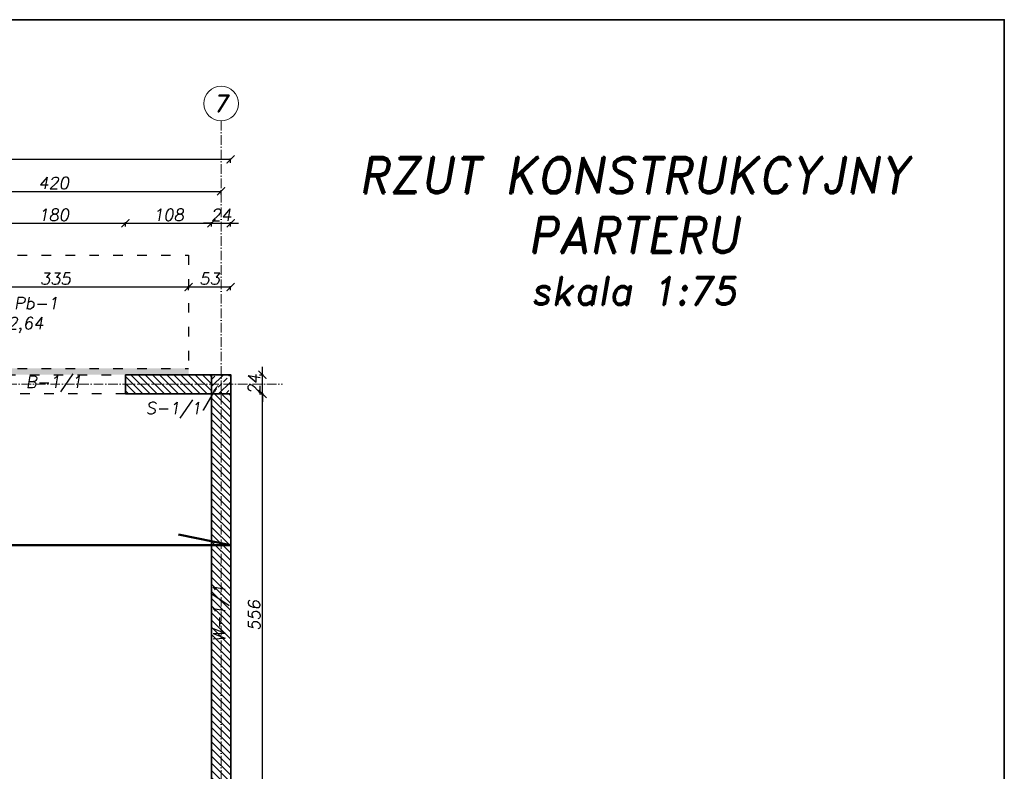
# Model space of a CAD drawing. Header units: millimetres. Extents: x 300938 to 312016, y 11971 to 20881.
# Tile 15 of 239: x 302815 to 304050, y 15445 to 16388. Entities that reach past the tile are written whole.
import ezdxf
from ezdxf import colors
from ezdxf.entities.mleader import LeaderData, LeaderLine
from ezdxf.math import Vec2, Vec3

# ---------------------------------------------------------------- set-up
doc = ezdxf.new("R2010")
doc.units = ezdxf.units.MM
doc.linetypes.add('ACAD_ISO03W100', pattern=[30, 12, -18])
doc.linetypes.add('ACAD_ISO10W100', pattern=[18, 12, -3, 0, -3])
for name, color, linetype, lineweight in [('konstrukcja', 3, 'Continuous', 35), ('konstrukcja wymiary', 1, 'Continuous', 13), ('kreskowanie', 253, 'Continuous', 0), ('opisy', 2, 'Continuous', 18), ('osie', 5, 'ACAD_ISO10W100', 13), ('zbrojenie', 4, 'Continuous', 50)]:
    doc.layers.add(name, color=color, linetype=linetype, lineweight=lineweight)
doc.layers.add('przerywane', color=6, linetype='ACAD_ISO03W100')
doc.styles.add('KONSTRUKCJA', font='romand.shx', dxfattribs={"oblique": 10})
doc.styles.get("Standard").update_dxf_attribs({"font": 'romand.shx', "oblique": 10})
doc.dimstyles.new('175', dxfattribs={"dimtxt": 15, "dimasz": 10, "dimexe": 1.25, "dimexo": 0.625, "dimgap": 3, "dimtad": 1, "dimdec": 0, "dimrnd": 0.5, "dimtxsty": 'KONSTRUKCJA', "dimblk": 'ARCHTICK', "dimcen": 2.5, "dimadec": 0, "dimazin": 0, "dimtfac": 1, "dimtdec": 0, "dimtix": 1, "dimtmove": 0, "dimatfit": 3, "dimfxl": 4, "dimfxlon": 1, "dimarcsym": 0})

# ---------------------------------------------------------------- blocks, each defined once
blk = doc.blocks.new('_ArchTick')
at = {"color": 0, "linetype": 'ByBlock', "lineweight": 13, "const_width": 0.15}
blk.add_lwpolyline([(-0.5, -0.5), (0.5, 0.5)], dxfattribs=at)
blk = doc.blocks.new('*D48')
at = {"layer": 'Defpoints', "color": 0, "transparency": 16777216}
for p in [(302947.6, 16132.7), (302767.6, 15942.7), (302947.6, 15942.7)]:
    blk.add_point(p, dxfattribs=at)
at = {"layer": 'konstrukcja wymiary', "color": 0, "lineweight": -2, "transparency": 16777216}
for p, q in [((302767.6, 16128.7), (302767.6, 16133.9)), ((302767.6, 16132.7), (302947.6, 16132.7)), ((302947.6, 16128.7), (302947.6, 16133.9))]:
    blk.add_line(p, q, dxfattribs=at)
at = {"layer": 'konstrukcja wymiary', "color": 0, "lineweight": -2, "transparency": 16777216, "xscale": 10, "yscale": 10, "zscale": 10, "rotation": 180}
blk.add_blockref('_ArchTick', (302767.6, 16132.7), dxfattribs=at)
at = {"layer": 'konstrukcja wymiary', "color": 0, "lineweight": -2, "transparency": 16777216, "xscale": 10, "yscale": 10, "zscale": 10}
blk.add_blockref('_ArchTick', (302947.6, 16132.7), dxfattribs=at)
at = {"layer": 'konstrukcja wymiary', "color": 0, "transparency": 16777216, "insert": (302857.6, 16143.2), "char_height": 15, "attachment_point": 5, "style": 'KONSTRUKCJA'}
blk.add_mtext('180', dxfattribs=at)
blk = doc.blocks.new('*D49')
at = {"layer": 'Defpoints', "color": 0, "transparency": 16777216}
for p in [(303055.6, 16132.7), (302947.6, 15942.7), (303055.6, 15942.7)]:
    blk.add_point(p, dxfattribs=at)
at = {"layer": 'konstrukcja wymiary', "color": 0, "lineweight": -2, "transparency": 16777216}
for p, q in [((302947.6, 16128.7), (302947.6, 16133.9)), ((302947.6, 16132.7), (303055.6, 16132.7)), ((303055.6, 16128.7), (303055.6, 16133.9))]:
    blk.add_line(p, q, dxfattribs=at)
at = {"layer": 'konstrukcja wymiary', "color": 0, "lineweight": -2, "transparency": 16777216, "xscale": 10, "yscale": 10, "zscale": 10, "rotation": 180}
blk.add_blockref('_ArchTick', (302947.6, 16132.7), dxfattribs=at)
at = {"layer": 'konstrukcja wymiary', "color": 0, "lineweight": -2, "transparency": 16777216, "xscale": 10, "yscale": 10, "zscale": 10}
blk.add_blockref('_ArchTick', (303055.6, 16132.7), dxfattribs=at)
at = {"layer": 'konstrukcja wymiary', "color": 0, "transparency": 16777216, "insert": (303001.6, 16143.2), "char_height": 15, "attachment_point": 5, "style": 'KONSTRUKCJA'}
blk.add_mtext('108', dxfattribs=at)
blk = doc.blocks.new('*D50')
at = {"layer": 'Defpoints', "color": 0, "transparency": 16777216}
for p in [(303079.6, 16132.7), (303055.6, 15942.7), (303079.6, 15942.7)]:
    blk.add_point(p, dxfattribs=at)
at = {"layer": 'konstrukcja wymiary', "color": 0, "lineweight": -2, "transparency": 16777216}
for p, q in [((303055.6, 16132.7), (303045.6, 16132.7)), ((303055.6, 16128.7), (303055.6, 16133.9)), ((303055.6, 16132.7), (303079.6, 16132.7)), ((303079.6, 16128.7), (303079.6, 16133.9)), ((303079.6, 16132.7), (303089.6, 16132.7))]:
    blk.add_line(p, q, dxfattribs=at)
at = {"layer": 'konstrukcja wymiary', "color": 0, "lineweight": -2, "transparency": 16777216, "xscale": 10, "yscale": 10, "zscale": 10}
blk.add_blockref('_ArchTick', (303055.6, 16132.7), dxfattribs=at)
at = {"layer": 'konstrukcja wymiary', "color": 0, "lineweight": -2, "transparency": 16777216, "xscale": 10, "yscale": 10, "zscale": 10, "rotation": 180}
blk.add_blockref('_ArchTick', (303079.6, 16132.7), dxfattribs=at)
at = {"layer": 'konstrukcja wymiary', "color": 0, "transparency": 16777216, "insert": (303067.6, 16143.2), "char_height": 15, "attachment_point": 5, "style": 'KONSTRUKCJA'}
blk.add_mtext('24', dxfattribs=at)
blk = doc.blocks.new('*D56')
at = {"layer": 'Defpoints', "color": 0, "transparency": 16777216}
for p in [(303067.6, 16172.7), (302647.6, 15942.7), (303067.6, 15942.7)]:
    blk.add_point(p, dxfattribs=at)
at = {"layer": 'konstrukcja wymiary', "color": 0, "lineweight": -2, "transparency": 16777216}
for p, q in [((302647.6, 16168.7), (302647.6, 16173.9)), ((302647.6, 16172.7), (303067.6, 16172.7)), ((303067.6, 16168.7), (303067.6, 16173.9))]:
    blk.add_line(p, q, dxfattribs=at)
at = {"layer": 'konstrukcja wymiary', "color": 0, "lineweight": -2, "transparency": 16777216, "xscale": 10, "yscale": 10, "zscale": 10, "rotation": 180}
blk.add_blockref('_ArchTick', (302647.6, 16172.7), dxfattribs=at)
at = {"layer": 'konstrukcja wymiary', "color": 0, "lineweight": -2, "transparency": 16777216, "xscale": 10, "yscale": 10, "zscale": 10}
blk.add_blockref('_ArchTick', (303067.6, 16172.7), dxfattribs=at)
at = {"layer": 'konstrukcja wymiary', "color": 0, "transparency": 16777216, "insert": (302857.6, 16183.2), "char_height": 15, "attachment_point": 5, "style": 'KONSTRUKCJA'}
blk.add_mtext('420', dxfattribs=at)
blk = doc.blocks.new('*D57')
at = {"layer": 'Defpoints', "color": 0, "transparency": 16777216}
for p in [(301295.6, 16212.7), (301295.6, 15942.7), (303079.6, 15942.7)]:
    blk.add_point(p, dxfattribs=at)
at = {"layer": 'konstrukcja wymiary', "color": 0, "lineweight": -2, "transparency": 16777216}
for p, q in [((301295.6, 16208.7), (301295.6, 16213.9)), ((303079.6, 16212.7), (301295.6, 16212.7)), ((303079.6, 16208.7), (303079.6, 16213.9))]:
    blk.add_line(p, q, dxfattribs=at)
at = {"layer": 'konstrukcja wymiary', "color": 0, "lineweight": -2, "transparency": 16777216, "xscale": 10, "yscale": 10, "zscale": 10, "rotation": 180}
blk.add_blockref('_ArchTick', (301295.6, 16212.7), dxfattribs=at)
at = {"layer": 'konstrukcja wymiary', "color": 0, "lineweight": -2, "transparency": 16777216, "xscale": 10, "yscale": 10, "zscale": 10}
blk.add_blockref('_ArchTick', (303079.6, 16212.7), dxfattribs=at)
at = {"layer": 'konstrukcja wymiary', "color": 0, "transparency": 16777216, "insert": (302187.6, 16223.2), "char_height": 15, "attachment_point": 5, "style": 'KONSTRUKCJA'}
blk.add_mtext('1784', dxfattribs=at)
blk = doc.blocks.new('*D91')
at = {"layer": 'Defpoints', "color": 0, "transparency": 16777216}
for p in [(303055.6, 15918.7), (303119.6, 15918.7), (303055.6, 15362.7)]:
    blk.add_point(p, dxfattribs=at)
at = {"layer": 'konstrukcja wymiary', "color": 0, "lineweight": -2, "transparency": 16777216}
for p, q in [((303115.6, 15918.7), (303120.9, 15918.7)), ((303119.6, 15362.7), (303119.6, 15918.7)), ((303115.6, 15362.7), (303120.9, 15362.7))]:
    blk.add_line(p, q, dxfattribs=at)
at = {"layer": 'konstrukcja wymiary', "color": 0, "lineweight": -2, "transparency": 16777216, "xscale": 10, "yscale": 10, "zscale": 10}
for p, rotation in [((303119.6, 15918.7), 90), ((303119.6, 15362.7), 270)]:
    blk.add_blockref('_ArchTick', p, dxfattribs=dict(at, rotation=rotation))
at = {"layer": 'konstrukcja wymiary', "color": 0, "transparency": 16777216, "insert": (303109.1, 15640.7), "char_height": 15, "attachment_point": 5, "rotation": 90, "style": 'KONSTRUKCJA'}
blk.add_mtext('556', dxfattribs=at)
blk = doc.blocks.new('*D92')
at = {"layer": 'Defpoints', "color": 0, "transparency": 16777216}
for p in [(303079.6, 15942.7), (303119.6, 15942.7), (303055.6, 15918.7)]:
    blk.add_point(p, dxfattribs=at)
at = {"layer": 'konstrukcja wymiary', "color": 0, "lineweight": -2, "transparency": 16777216}
for p, q in [((303119.6, 15942.7), (303119.6, 15952.7)), ((303115.6, 15942.7), (303120.9, 15942.7)), ((303119.6, 15918.7), (303119.6, 15942.7)), ((303115.6, 15918.7), (303120.9, 15918.7)), ((303119.6, 15918.7), (303119.6, 15908.7))]:
    blk.add_line(p, q, dxfattribs=at)
at = {"layer": 'konstrukcja wymiary', "color": 0, "lineweight": -2, "transparency": 16777216, "xscale": 10, "yscale": 10, "zscale": 10}
for p, rotation in [((303119.6, 15942.7), 270), ((303119.6, 15918.7), 90)]:
    blk.add_blockref('_ArchTick', p, dxfattribs=dict(at, rotation=rotation))
at = {"layer": 'konstrukcja wymiary', "color": 0, "transparency": 16777216, "insert": (303109.1, 15930.7), "char_height": 15, "attachment_point": 5, "rotation": 90, "style": 'KONSTRUKCJA'}
blk.add_mtext('24', dxfattribs=at)
blk = doc.blocks.new('*D115')
at = {"layer": 'Defpoints', "color": 0, "transparency": 16777216}
for p in [(303026.8, 16052.7), (303026.8, 15942.7), (303079.6, 15942.7)]:
    blk.add_point(p, dxfattribs=at)
at = {"layer": 'konstrukcja wymiary', "color": 0, "lineweight": -2, "transparency": 16777216}
for p, q in [((303026.8, 16048.7), (303026.8, 16053.9)), ((303079.6, 16052.7), (303026.8, 16052.7)), ((303079.6, 16048.7), (303079.6, 16053.9))]:
    blk.add_line(p, q, dxfattribs=at)
at = {"layer": 'konstrukcja wymiary', "color": 0, "lineweight": -2, "transparency": 16777216, "xscale": 10, "yscale": 10, "zscale": 10, "rotation": 180}
blk.add_blockref('_ArchTick', (303026.8, 16052.7), dxfattribs=at)
at = {"layer": 'konstrukcja wymiary', "color": 0, "lineweight": -2, "transparency": 16777216, "xscale": 10, "yscale": 10, "zscale": 10}
blk.add_blockref('_ArchTick', (303079.6, 16052.7), dxfattribs=at)
at = {"layer": 'konstrukcja wymiary', "color": 0, "transparency": 16777216, "insert": (303053.2, 16063.2), "char_height": 15, "attachment_point": 5, "style": 'KONSTRUKCJA'}
blk.add_mtext('53', dxfattribs=at)
blk = doc.blocks.new('*D116')
at = {"layer": 'Defpoints', "color": 0, "transparency": 16777216}
for p in [(302692.4, 16092.7), (302692.4, 16052.7), (303026.8, 15942.7)]:
    blk.add_point(p, dxfattribs=at)
at = {"layer": 'konstrukcja wymiary', "color": 0, "lineweight": -2, "transparency": 16777216}
for p, q in [((302692.4, 16056.7), (302692.4, 16051.4)), ((303026.8, 16052.7), (302692.4, 16052.7)), ((303026.8, 16048.7), (303026.8, 16053.9))]:
    blk.add_line(p, q, dxfattribs=at)
at = {"layer": 'konstrukcja wymiary', "color": 0, "lineweight": -2, "transparency": 16777216, "xscale": 10, "yscale": 10, "zscale": 10, "rotation": 180}
blk.add_blockref('_ArchTick', (302692.4, 16052.7), dxfattribs=at)
at = {"layer": 'konstrukcja wymiary', "color": 0, "lineweight": -2, "transparency": 16777216, "xscale": 10, "yscale": 10, "zscale": 10}
blk.add_blockref('_ArchTick', (303026.8, 16052.7), dxfattribs=at)
at = {"layer": 'konstrukcja wymiary', "color": 0, "transparency": 16777216, "insert": (302859.6, 16063.2), "char_height": 15, "attachment_point": 5, "style": 'KONSTRUKCJA'}
blk.add_mtext('335', dxfattribs=at)

msp = doc.modelspace()

# ---------------------------------------------------------------- hatches: boundary and pattern name
at = {"layer": 'kreskowanie'}
h = msp.add_hatch(dxfattribs=at)
h.set_pattern_fill('HONEY', color=256)
h.set_pattern_definition([(0, (-3998.9756, 651.4579), (4.7625, 2.749630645), [3.175, -6.35]), (120, (-3998.9756, 651.4579), (-4.76249999, 2.749630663), [3.175, -6.35]), (60, (-3998.9756, 651.4579), (1e-08, 5.499261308), [-6.35, 3.175])])
h.paths.add_polyline_path([(302902.685, 15942.682), (303026.751, 15942.682), (303026.751, 15950.682), (302902.685, 15950.682)])
h.paths.add_polyline_path([(302720.217, 15942.682), (302902.685, 15942.682), (302902.685, 15950.682), (302720.217, 15950.682)])
h.paths.add_polyline_path([(302720.217, 15942.682), (302720.217, 15950.682), (302692.351, 15950.682), (302692.351, 15942.682)])
h = msp.add_hatch(dxfattribs=at)
h.set_pattern_fill('ANSI31', color=256, scale=2, angle=90, style=0)
h.set_pattern_definition([(135, (4989.276, 2804.839), (-4.49012806, -4.49012806), [])])
h.paths.add_polyline_path([(301427.638, 15942.682), (301319.638, 15942.682), (301319.638, 15918.682), (301427.638, 15918.682)])
h.paths.add_polyline_path([(301812.638, 15942.682), (301607.638, 15942.682), (301607.638, 15918.682), (301715.638, 15918.682), (301715.638, 15362.682), (301695.638, 15362.682), (301695.638, 15338.682), (301915.638, 15338.682), (301915.638, 15318.682), (301939.638, 15318.682), (301939.638, 15338.682), (302064.638, 15338.682), (302064.638, 15362.682), (301739.638, 15362.682), (301739.638, 15918.682), (301812.638, 15918.682)])
h.paths.add_polyline_path([(302137.638, 15942.682), (301972.638, 15942.682), (301972.638, 15918.682), (302137.638, 15918.682), (302137.638, 15918.682)])
h.paths.add_polyline_path([(302402.638, 15942.682), (302237.638, 15942.682), (302237.638, 15918.682), (302335.638, 15918.682), (302335.638, 15644.782), (302359.638, 15644.782), (302359.638, 15918.682), (302402.638, 15918.682)])
h.paths.add_polyline_path([(302767.638, 15942.682), (302562.638, 15942.682), (302562.638, 15918.682), (302635.638, 15918.682), (302635.638, 15362.682), (302615.638, 15362.682), (302615.638, 15338.682), (302679.638, 15338.682), (302679.638, 15362.682), (302659.638, 15362.682), (302659.638, 15918.682), (302767.638, 15918.682)])
h.paths.add_polyline_path([(303055.638, 15942.682), (302947.638, 15942.682), (302947.638, 15918.682), (303055.638, 15918.682)])
h.paths.add_polyline_path([(301605.638, 15362.682), (301319.638, 15362.682), (301319.638, 15918.682), (301295.638, 15918.682), (301295.638, 15131.682), (301319.638, 15131.697), (301319.638, 15338.682), (301605.638, 15338.682)])
h.paths.add_polyline_path([(302525.638, 15362.682), (302419.638, 15362.682), (302419.638, 15644.782), (302359.638, 15644.782), (302359.638, 15620.782), (302395.638, 15620.782), (302395.638, 15362.682), (302164.638, 15362.682), (302164.638, 15338.682), (302435.638, 15338.682), (302435.638, 15323.682), (302459.638, 15323.682), (302459.638, 15338.682), (302525.638, 15338.682)])
h.paths.add_polyline_path([(303079.638, 15918.682), (303055.638, 15918.682), (303055.638, 15362.682), (302769.638, 15362.682), (302769.638, 15338.682), (303055.754, 15338.682), (303055.754, 15131.682), (303079.638, 15131.682)])
h.paths.add_polyline_path([(302830.638, 14727.682), (302672.638, 14727.682), (302672.638, 14703.682), (302830.638, 14703.682)])
h.paths.add_polyline_path([(303055.638, 14727.682), (302980.638, 14727.682), (302980.638, 14703.682), (303055.638, 14703.682)])
h.paths.add_polyline_path([(303079.638, 15076.682), (303055.754, 15076.682), (303055.638, 14727.682), (303079.638, 14727.682)])
h.paths.add_polyline_path([(302522.638, 14727.682), (302459.638, 14727.682), (302459.638, 14703.682), (302522.638, 14703.682)])
h.paths.add_polyline_path([(302459.638, 14847.682), (302435.638, 14847.682), (302435.638, 14787.682), (302399.638, 14787.682), (302399.638, 14763.682), (302435.638, 14763.682), (302435.638, 14727.682), (302459.638, 14727.682)])
h.paths.add_polyline_path([(302459.638, 15223.682), (302435.638, 15223.682), (302435.638, 15171.682), (302397.638, 15171.682), (302397.638, 15147.682), (302435.638, 15147.682), (302435.638, 14957.682), (302459.638, 14957.682)])
h.paths.add_polyline_path([(302245.638, 14787.682), (301939.638, 14787.682), (301939.638, 15218.682), (301915.638, 15218.682), (301915.638, 14727.682), (301939.638, 14727.682), (301939.638, 14763.682), (302245.638, 14763.682)])
h.paths.add_polyline_path([(301915.638, 14727.682), (301852.638, 14727.682), (301852.638, 14703.682), (301915.638, 14703.682)])
h.paths.add_polyline_path([(301702.638, 14727.682), (301544.638, 14727.682), (301544.638, 14703.682), (301702.638, 14703.682)])
h.paths.add_polyline_path([(301394.638, 14727.682), (301319.638, 14727.682), (301319.638, 14703.682), (301394.638, 14703.682)])
h.paths.add_polyline_path([(301319.638, 15076.697), (301295.638, 15076.697), (301295.638, 14727.682), (301319.638, 14727.682)])
h = msp.add_hatch(dxfattribs=at)
h.set_pattern_fill('ANSI33', color=256, scale=2, style=0)
h.set_pattern_definition([(45, (6749.276, 2804.839), (-8.9802561, 8.9802561), []), (45, (6758.256, 2804.839), (-8.9802561, 8.9802561), [6.35, -3.175])])
h.paths.add_polyline_path([(303079.638, 15918.682), (303055.638, 15918.682), (303055.638, 15942.682), (303079.638, 15942.682)])

# ---------------------------------------------------------------- linework, layer by layer
at = {"layer": 'konstrukcja'}
for p, q in [((302947.638, 15942.682), (302947.638, 15918.682)), ((303079.638, 15942.682), (302947.638, 15942.682)), ((303079.638, 15131.682), (303079.638, 15942.682)), ((302947.638, 15918.682), (303055.638, 15918.682)), ((303055.638, 15918.682), (303055.638, 15362.682))]:
    msp.add_line(p, q, dxfattribs=at)
for points in [[(300975.184, 16388.027), (304050.184, 16388.027), (304050.184, 14235.527), (300975.184, 14235.527)], [(303055.638, 15918.682), (303079.638, 15918.682), (303079.638, 15942.682), (303055.638, 15942.682)]]:
    msp.add_lwpolyline(points, close=True, dxfattribs=at)
at = {"layer": 'opisy'}
msp.add_circle((303067.638, 16282.827), 21.7, dxfattribs=at)
at = {"layer": 'osie'}
for p, q in [((303067.638, 16261.127), (303067.638, 14641.947)), ((301115.921, 15930.682), (303144.716, 15930.682))]:
    msp.add_line(p, q, dxfattribs=at)
at = {"layer": 'przerywane'}
for p, q in [((302692.351, 16092.682), (303026.751, 16092.682)), ((303026.751, 16092.682), (303026.751, 15942.682)), ((302692.351, 15950.682), (303026.751, 15950.682)), ((302767.638, 15942.682), (302947.638, 15942.682)), ((302947.638, 15918.682), (302767.638, 15918.682))]:
    msp.add_line(p, q, dxfattribs=at)
at = {"layer": 'zbrojenie'}
for p, q in [((303014.375, 15742.48), (303079.638, 15729.019)), ((303079.638, 15729.019), (301295.638, 15729.019))]:
    msp.add_line(p, q, dxfattribs=at)

# ---------------------------------------------------------------- texts
at = {"layer": 'opisy', "attachment_point": 5}
for s, insert, char_height, width in [('7', (303067.638, 16282.827), 21, 6.92519), ('RZUT KONSTRUKCYJNY\\PPARTERU\\P{\\H0.77778x;skala 1:75}', (303584.97, 16122.913), 45, 1829.46597)]:
    msp.add_mtext(s, dxfattribs=dict(at, insert=insert, char_height=char_height, width=width))
at = {"layer": 'opisy', "char_height": 15, "attachment_point": 5}
for s, insert in [('\\pxql;PŁYTA BALKONOWA Pb-1\\PGR. 16CM, SPÓD +2,64', (302733.426, 16017.682)), ('B-1/1', (302857.638, 15931.182))]:
    msp.add_mtext(s, dxfattribs=dict(at, insert=insert))
at = {"layer": 'opisy', "insert": (303067.638, 15643.656), "char_height": 15, "attachment_point": 5, "rotation": 90}
msp.add_mtext('W-1/1', dxfattribs=at)

# ---------------------------------------------------------------- dimensions: what is measured, and where the dimension line sits
at = {"layer": 'konstrukcja wymiary'}
dim = msp.add_linear_dim(base=(301295.638, 16212.682), p1=(303079.638, 15942.682), p2=(301295.638, 15942.682), dimstyle='175', dxfattribs=at)
dim.commit()
dim.dimension.update_dxf_attribs({"geometry": '*D57', "text_midpoint": (302187.638, 16223.182)})
for base, p1, p2, picture, middle in [((303067.638, 16172.682), (302647.638, 15942.682), (303067.638, 15942.682), '*D56', (302857.638, 16183.182)), ((302947.638, 16132.682), (302767.638, 15942.682), (302947.638, 15942.682), '*D48', (302857.638, 16143.182)), ((303055.638, 16132.682), (302947.638, 15942.682), (303055.638, 15942.682), '*D49', (303001.638, 16143.182)), ((303079.638, 16132.682), (303055.638, 15942.682), (303079.638, 15942.682), '*D50', (303067.638, 16143.182)), ((302692.351, 16052.682), (303026.751, 15942.682), (302692.351, 16092.682), '*D116', (302859.551, 16063.182)), ((303026.751, 16052.682), (303079.638, 15942.682), (303026.751, 15942.682), '*D115', (303053.194, 16063.182))]:
    dim = msp.add_linear_dim(base=base, p1=p1, p2=p2, dimstyle='175', override={"dimtmove": 1}, dxfattribs=at)
    dim.commit()
    dim.dimension.update_dxf_attribs({"geometry": picture, "text_midpoint": middle})
for base, p1, p2, picture, middle in [((303119.638, 15942.682), (303055.638, 15918.682), (303079.638, 15942.682), '*D92', (303109.138, 15930.682)), ((303119.638, 15918.682), (303055.638, 15362.682), (303055.638, 15918.682), '*D91', (303109.138, 15640.682))]:
    dim = msp.add_linear_dim(base=base, p1=p1, p2=p2, angle=90, dimstyle='175', override={"dimtmove": 1}, dxfattribs=at)
    dim.commit()
    dim.dimension.update_dxf_attribs({"geometry": picture, "text_midpoint": middle})

# ---------------------------------------------------------------- leaders
at = {"layer": 'opisy'}
ml = msp.add_multileader_mtext('Standard', dxfattribs=at)
ml.set_content('S-1/1', color=256, style='KONSTRUKCJA')
ml.set_leader_properties()
ml.build(insert=Vec2(0, 0))
ml.multileader.update_dxf_attribs({"dogleg_length": 0.36, "arrow_head_size": 10})
ctx = ml.context
ctx.base_point, ctx.char_height, ctx.arrow_head_size, ctx.landing_gap_size, ctx.plane_origin = Vec3(302965.761, 15898.366), 15, 10, 1.98, Vec3(302981.339, 15909.763)
ctx.text_align_type = 2
notes = []
notes.append((ctx, [(0, (1, 1, 0), (303044.95, 15898.366), (-1, 0), 0.36, [(0, [(303064.223, 15930.682)], 0, [])])]))
ctx.mtext.insert, ctx.mtext.alignment, ctx.mtext.flow_direction = Vec3(303042.61, 15908.366), 3, 5
for ctx, leaders in notes:
    for number, flags, end, landing, length, lines in leaders:
        leader = LeaderData()
        leader.index, (leader.has_last_leader_line, leader.has_dogleg_vector, leader.attachment_direction) = number, flags
        leader.last_leader_point, leader.dogleg_vector, leader.dogleg_length = Vec3(end), Vec3(landing), length
        for number, points, colour, breaks in lines:
            line = LeaderLine()
            line.index, line.vertices, line.color, line.breaks = number, Vec3.list(points), colors.encode_raw_color(colour), breaks
            leader.lines.append(line)
        ctx.leaders.append(leader)

doc.saveas('drawing.dxf')
